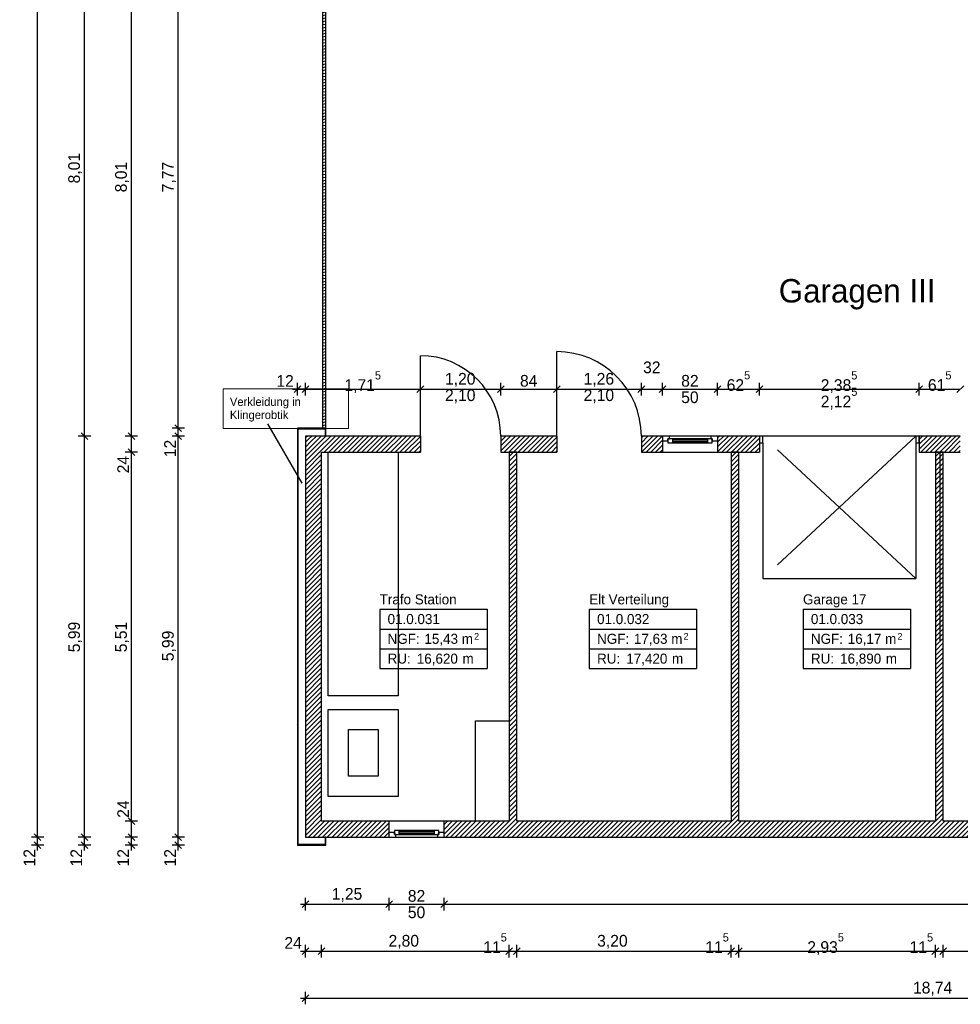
# Model space of a CAD drawing. Extents: x -73 to 359, y -4 to 85.
# Tile 1 of 149: x -73 to -59, y -4 to 11. Entities that reach past the tile are written whole.
import ezdxf

# ---------------------------------------------------------------- set-up
doc = ezdxf.new("R2010")
doc.units = 0
doc.header["$MEASUREMENT"] = 0
doc.linetypes.add('Strichlinie', pattern=[0.005644, 0.002822, -0.002822])
doc.linetypes.add('Wipeout_Contour', pattern=[1, 0, -1])
for name, color, linetype in [('0._EG_7_0', 7, 'Continuous'), ('0._EG_7_P_BM_AUSSEN', 7, 'Continuous'), ('0._EG_7_P_ZE_SYMBOL', 7, 'Continuous'), ('0._EG_7_P_ZE_TEXT', 7, 'Continuous'), ('0._EG_7_R_NT_AUSSENWAND', 7, 'Continuous'), ('0._EG_7_R_NT_HIDDEN', 7, 'Continuous'), ('0._EG_7_R_NT_INNENWAND', 7, 'Continuous'), ('0._EG_7_R_TR_AUSSENWAND', 7, 'Continuous'), ('0._EG_7_Räume', 7, 'Continuous')]:
    doc.layers.add(name, color=color, linetype=linetype)
doc.styles.add('ERSTELLTER_STIL_1', font='txt')
doc.styles.add('ERSTELLTER_STIL_3', font='txt')
pattern_1 = [(45, (0, 0), (-0.03535534, 0.03535534), [])]
pattern_2 = [(135, (0, 0), (0.07071068, 0.07071068), [])]

msp = doc.modelspace()

# ---------------------------------------------------------------- hatches: boundary and pattern name
at = {"layer": '0._EG_7_R_NT_AUSSENWAND', "linetype": 'Continuous', "ltscale": 1000}
h = msp.add_hatch(dxfattribs=at)
h.set_pattern_fill('MW_Porenbeton_0007', color=256, style=0, pattern_type=2)
h.set_pattern_definition(pattern_2)
h.paths.add_polyline_path([(-68.594, 4.995), (-69.019, 4.995), (-69.009, 4.985), (-68.604, 4.985)], flags=0)
h = msp.add_hatch(dxfattribs=at)
h.set_pattern_fill('MW_Porenbeton_0007', color=256, style=0, pattern_type=2)
h.set_pattern_definition(pattern_2)
h.paths.add_polyline_path([(-69.019, 4.995), (-69.019, -1.235), (-69.009, -1.225), (-69.009, 4.985)], flags=0)
h = msp.add_hatch(dxfattribs=at)
h.set_pattern_fill('MW_Porenbeton_0007', color=256, style=0, pattern_type=2)
h.set_pattern_definition(pattern_2)
h.paths.add_polyline_path([(-68.594, 4.875), (-68.594, 4.995), (-68.604, 4.985), (-68.604, 4.875)], flags=0)
h = msp.add_hatch(dxfattribs=at)
h.set_pattern_fill('MW_Porenbeton_0007', color=256, style=0, pattern_type=2)
h.set_pattern_definition(pattern_2)
h.paths.add_polyline_path([(-68.604, -1.115), (-68.604, -1.225), (-68.594, -1.235), (-68.594, -1.115)], flags=0)
h = msp.add_hatch(dxfattribs=at)
h.set_pattern_fill('MW_Porenbeton_0007', color=256, style=0, pattern_type=2)
h.set_pattern_definition(pattern_2)
h.paths.add_polyline_path([(-68.604, -1.225), (-69.009, -1.225), (-69.019, -1.235), (-68.594, -1.235)], flags=0)
at = {"layer": '0._EG_7_R_NT_INNENWAND', "linetype": 'Continuous', "ltscale": 1000}
h = msp.add_hatch(dxfattribs=at)
h.set_pattern_fill('Holz__Vollholz__Hirnholz_37', color=256, style=0, pattern_type=2)
h.set_pattern_definition([(10, (0, 0), (-0.007814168, 0.044316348), [])])
h.paths.add_polyline_path([(-68.644, 12.765), (-68.644, 4.995), (-68.594, 4.995), (-68.594, 12.765)], flags=0)
h = msp.add_hatch(dxfattribs=at)
h.set_pattern_fill('MW_HLZ_0007', color=256, style=0, pattern_type=2)
h.set_pattern_definition(pattern_1)
h.paths.add_polyline_path([(-65.859, 4.635), (-65.859, -0.875), (-65.744, -0.875), (-65.744, 4.635)], flags=0)
h = msp.add_hatch(dxfattribs=at)
h.set_pattern_fill('MW_HLZ_0007', color=256, style=0, pattern_type=2)
h.set_pattern_definition(pattern_1)
h.paths.add_polyline_path([(-62.544, 4.635), (-62.544, -0.875), (-62.429, -0.875), (-62.429, 4.635)], flags=0)
h = msp.add_hatch(dxfattribs=at)
h.set_pattern_fill('MW_HLZ_0007', color=256, style=0, pattern_type=2)
h.set_pattern_definition(pattern_1)
h.paths.add_polyline_path([(-59.379, -0.875), (-59.379, 4.635), (-59.494, 4.635), (-59.494, -0.875)], flags=0)
at = {"layer": '0._EG_7_R_TR_AUSSENWAND', "linetype": 'Continuous', "ltscale": 1000}
h = msp.add_hatch(dxfattribs=at)
h.set_pattern_fill('MW_HLZ_0007', color=256, style=0, pattern_type=2)
h.set_pattern_definition(pattern_1)
h.paths.add_polyline_path([(-68.899, 4.875), (-68.659, 4.635), (-67.184, 4.635), (-67.184, 4.875)], flags=0)
h = msp.add_hatch(dxfattribs=at)
h.set_pattern_fill('MW_HLZ_0007', color=256, style=0, pattern_type=2)
h.set_pattern_definition(pattern_1)
h.paths.add_polyline_path([(-68.899, 4.875), (-68.899, -1.115), (-68.659, -0.875), (-68.659, 4.635)], flags=0)
h = msp.add_hatch(dxfattribs=at)
h.set_pattern_fill('MW_HLZ_0007', color=256, style=0, pattern_type=2)
h.set_pattern_definition(pattern_1)
h.paths.add_polyline_path([(-65.984, 4.875), (-65.984, 4.635), (-65.144, 4.635), (-65.144, 4.875)], flags=0)
h = msp.add_hatch(dxfattribs=at)
h.set_pattern_fill('MW_HLZ_0007', color=256, style=0, pattern_type=2)
h.set_pattern_definition(pattern_1)
h.paths.add_polyline_path([(-63.884, 4.875), (-63.884, 4.635), (-63.566, 4.635), (-63.566, 4.805), (-63.566, 4.875)], flags=0)
h = msp.add_hatch(dxfattribs=at)
h.set_pattern_fill('MW_HLZ_0007', color=256, style=0, pattern_type=2)
h.set_pattern_definition(pattern_1)
h.paths.add_polyline_path([(-62.746, 4.805), (-62.746, 4.635), (-62.121, 4.635), (-62.121, 4.775), (-62.121, 4.875), (-62.746, 4.875)], flags=0)
h = msp.add_hatch(dxfattribs=at)
h.set_pattern_fill('MW_HLZ_0007', color=256, style=0, pattern_type=2)
h.set_pattern_definition(pattern_1)
h.paths.add_polyline_path([(-59.736, 4.775), (-59.736, 4.635), (-59.121, 4.635), (-59.121, 4.775), (-59.121, 4.875), (-59.736, 4.875)], flags=0)
h = msp.add_hatch(dxfattribs=at)
h.set_pattern_fill('MW_HLZ_0007', color=256, style=0, pattern_type=2)
h.set_pattern_definition(pattern_1)
h.paths.add_polyline_path([(-68.899, -1.115), (-67.649, -1.115), (-67.649, -1.045), (-67.649, -0.875), (-68.659, -0.875)], flags=0)
h = msp.add_hatch(dxfattribs=at)
h.set_pattern_fill('MW_HLZ_0007', color=256, style=0, pattern_type=2)
h.set_pattern_definition(pattern_1)
h.paths.add_polyline_path([(-50.159, -0.875), (-66.829, -0.875), (-66.829, -1.045), (-66.829, -1.115), (-50.159, -1.115)], flags=0)

# ---------------------------------------------------------------- linework, layer by layer
at = {"layer": '0._EG_7_0', "linetype": 'Continuous', "ltscale": 1000}
for p, q in [((-67.184, 4.875), (-67.184, 4.635)), ((-65.984, 4.875), (-65.984, 4.635)), ((-65.144, 4.875), (-65.144, 4.635)), ((-63.884, 4.875), (-63.884, 4.635)), ((-63.566, 4.875), (-63.566, 4.805)), ((-62.746, 4.875), (-62.746, 4.805)), ((-62.121, 4.875), (-62.121, 4.775)), ((-59.736, 4.875), (-59.736, 4.775)), ((-63.566, 4.805), (-63.566, 4.635)), ((-62.746, 4.805), (-62.746, 4.635)), ((-62.121, 4.775), (-62.121, 4.635)), ((-59.736, 4.775), (-59.736, 4.635)), ((-67.649, -1.045), (-67.649, -0.875)), ((-66.829, -1.045), (-66.829, -0.875)), ((-67.649, -1.115), (-67.649, -1.045)), ((-66.829, -1.115), (-66.829, -1.045))]:
    msp.add_line(p, q, dxfattribs=at)
at = {"layer": '0._EG_7_P_BM_AUSSEN', "linetype": 'Continuous', "ltscale": 1000}
for p, q in [((-72.899, -1.115), (-72.899, 38.625)), ((-72.199, 4.875), (-72.199, 12.885)), ((-71.499, 4.875), (-71.499, 12.885)), ((-70.799, 4.995), (-70.799, 12.765)), ((-68.969, 5.625), (-69.069, 5.525)), ((-69.019, 5.481), (-69.019, 5.669)), ((-68.849, 5.625), (-68.949, 5.525)), ((-68.899, 5.481), (-68.899, 5.669)), ((-67.134, 5.625), (-67.234, 5.525)), ((-67.184, 5.481), (-67.184, 5.669)), ((-65.934, 5.625), (-66.034, 5.525)), ((-65.984, 5.481), (-65.984, 5.669)), ((-65.094, 5.625), (-65.194, 5.525)), ((-65.144, 5.481), (-65.144, 5.669)), ((-63.834, 5.625), (-63.934, 5.525)), ((-63.884, 5.481), (-63.884, 5.669)), ((-63.516, 5.625), (-63.616, 5.525)), ((-63.566, 5.481), (-63.566, 5.669)), ((-62.696, 5.625), (-62.796, 5.525)), ((-62.746, 5.481), (-62.746, 5.669)), ((-62.071, 5.625), (-62.171, 5.525)), ((-62.121, 5.481), (-62.121, 5.669)), ((-59.686, 5.625), (-59.786, 5.525)), ((-59.736, 5.481), (-59.736, 5.669)), ((-59.071, 5.625), (-59.171, 5.525)), ((-69.094, 5.575), (-69.019, 5.575)), ((-69.019, 5.575), (-68.899, 5.575)), ((-68.899, 5.575), (-67.184, 5.575)), ((-67.184, 5.575), (-65.984, 5.575)), ((-65.984, 5.575), (-65.144, 5.575)), ((-65.144, 5.575), (-63.884, 5.575)), ((-63.884, 5.575), (-63.566, 5.575)), ((-63.566, 5.575), (-62.746, 5.575)), ((-62.746, 5.575), (-62.121, 5.575)), ((-62.121, 5.575), (-59.736, 5.575)), ((-59.736, 5.575), (-59.121, 5.575)), ((-70.849, 5.045), (-70.749, 4.945)), ((-72.105, 4.875), (-72.292, 4.875)), ((-72.249, 4.925), (-72.149, 4.825)), ((-72.199, -1.115), (-72.199, 4.875)), ((-71.405, 4.875), (-71.592, 4.875)), ((-71.549, 4.925), (-71.449, 4.825)), ((-71.499, 4.635), (-71.499, 4.875)), ((-70.705, 4.995), (-70.892, 4.995)), ((-70.705, 4.875), (-70.892, 4.875)), ((-70.849, 4.925), (-70.749, 4.825)), ((-70.799, 4.875), (-70.799, 4.995)), ((-70.799, -1.115), (-70.799, 4.875)), ((-71.405, 4.635), (-71.592, 4.635)), ((-71.549, 4.685), (-71.449, 4.585)), ((-71.499, -0.875), (-71.499, 4.635)), ((-71.405, -0.875), (-71.592, -0.875)), ((-71.549, -0.825), (-71.449, -0.925)), ((-71.499, -1.115), (-71.499, -0.875)), ((-72.805, -1.115), (-72.992, -1.115)), ((-72.949, -1.065), (-72.849, -1.165)), ((-72.899, -1.235), (-72.899, -1.115)), ((-72.105, -1.115), (-72.292, -1.115)), ((-72.249, -1.065), (-72.149, -1.165)), ((-72.199, -1.235), (-72.199, -1.115)), ((-71.405, -1.115), (-71.592, -1.115)), ((-71.549, -1.065), (-71.449, -1.165)), ((-71.499, -1.235), (-71.499, -1.115)), ((-70.705, -1.115), (-70.892, -1.115)), ((-70.849, -1.065), (-70.749, -1.165)), ((-70.799, -1.235), (-70.799, -1.115)), ((-72.805, -1.235), (-72.992, -1.235)), ((-72.949, -1.185), (-72.849, -1.285)), ((-72.899, -1.31), (-72.899, -1.235)), ((-72.105, -1.235), (-72.292, -1.235)), ((-72.249, -1.185), (-72.149, -1.285)), ((-72.199, -1.31), (-72.199, -1.235)), ((-71.405, -1.235), (-71.592, -1.235)), ((-71.549, -1.185), (-71.449, -1.285)), ((-71.499, -1.31), (-71.499, -1.235)), ((-70.705, -1.235), (-70.892, -1.235)), ((-70.849, -1.185), (-70.749, -1.285)), ((-70.799, -1.31), (-70.799, -1.235)), ((-68.899, -2.209), (-68.899, -2.021)), ((-67.649, -2.209), (-67.649, -2.021)), ((-66.829, -2.209), (-66.829, -2.021)), ((-68.974, -2.115), (-68.899, -2.115)), ((-68.849, -2.065), (-68.949, -2.165)), ((-68.899, -2.115), (-67.649, -2.115)), ((-67.599, -2.065), (-67.699, -2.165)), ((-67.649, -2.115), (-66.829, -2.115)), ((-66.779, -2.065), (-66.879, -2.165)), ((-66.829, -2.115), (-50.159, -2.115)), ((-68.849, -2.765), (-68.949, -2.865)), ((-68.899, -2.909), (-68.899, -2.721)), ((-68.609, -2.765), (-68.709, -2.865)), ((-68.659, -2.909), (-68.659, -2.721)), ((-65.809, -2.765), (-65.909, -2.865)), ((-65.859, -2.909), (-65.859, -2.721)), ((-65.694, -2.765), (-65.794, -2.865)), ((-65.744, -2.909), (-65.744, -2.721)), ((-62.494, -2.765), (-62.594, -2.865)), ((-62.544, -2.909), (-62.544, -2.721)), ((-62.379, -2.765), (-62.479, -2.865)), ((-62.429, -2.909), (-62.429, -2.721)), ((-59.444, -2.765), (-59.544, -2.865)), ((-59.494, -2.909), (-59.494, -2.721)), ((-59.329, -2.765), (-59.429, -2.865)), ((-59.379, -2.909), (-59.379, -2.721)), ((-68.974, -2.815), (-68.899, -2.815)), ((-68.899, -2.815), (-68.659, -2.815)), ((-68.659, -2.815), (-65.859, -2.815)), ((-65.859, -2.815), (-65.744, -2.815)), ((-65.744, -2.815), (-62.544, -2.815)), ((-62.544, -2.815), (-62.429, -2.815)), ((-62.429, -2.815), (-59.494, -2.815)), ((-59.494, -2.815), (-59.379, -2.815)), ((-59.379, -2.815), (-56.429, -2.815)), ((-68.974, -3.515), (-68.899, -3.515)), ((-68.849, -3.465), (-68.949, -3.565)), ((-68.899, -3.609), (-68.899, -3.421)), ((-68.899, -3.515), (-50.159, -3.515))]:
    msp.add_line(p, q, dxfattribs=at)
at = {"layer": '0._EG_7_P_ZE_SYMBOL', "linetype": 'Continuous', "ltscale": 1000}
msp.add_line((-68.949, 4.173), (-69.459, 5.057), dxfattribs=at)
at = {"layer": '0._EG_7_P_ZE_TEXT', "color": 255, "linetype": 'Continuous', "lineweight": 18, "ltscale": 1000}
for p, q in [((-68.257, 5.579), (-70.128, 5.579)), ((-70.128, 5.579), (-70.128, 4.986)), ((-68.257, 4.986), (-68.257, 5.579)), ((-70.128, 4.986), (-68.257, 4.986))]:
    msp.add_line(p, q, dxfattribs=at)
at = {"layer": '0._EG_7_R_NT_AUSSENWAND', "linetype": 'Continuous', "ltscale": 1000}
for p, q in [((-68.594, 4.995), (-69.019, 4.995)), ((-69.019, 4.995), (-69.019, -1.235)), ((-69.009, 4.985), (-68.604, 4.985)), ((-69.009, -1.225), (-69.009, 4.985)), ((-68.604, 4.985), (-68.604, 4.875)), ((-68.604, 4.875), (-68.594, 4.875)), ((-68.594, 4.875), (-68.594, 4.995)), ((-68.604, -1.115), (-68.604, -1.225)), ((-68.594, -1.115), (-68.604, -1.115)), ((-68.594, -1.235), (-68.594, -1.115)), ((-69.019, -1.235), (-68.594, -1.235)), ((-68.604, -1.225), (-69.009, -1.225))]:
    msp.add_line(p, q, dxfattribs=at)
at = {"layer": '0._EG_7_R_NT_HIDDEN', "linetype": 'Strichlinie', "ltscale": 1000}
msp.add_line((-59.429, 4.635), (-59.429, -0.875), dxfattribs=at)
at = {"layer": '0._EG_7_R_NT_INNENWAND', "linetype": 'Continuous', "ltscale": 1000}
for p, q in [((-68.644, 12.765), (-68.644, 4.995)), ((-68.594, 4.995), (-68.594, 12.765)), ((-68.644, 4.995), (-68.594, 4.995)), ((-68.559, 4.635), (-67.515, 4.635)), ((-68.559, 0.995), (-68.559, 4.635)), ((-67.515, 4.635), (-67.515, 0.995)), ((-65.859, 4.635), (-65.859, -0.875)), ((-65.744, 4.635), (-65.859, 4.635)), ((-65.744, -0.875), (-65.744, 4.635)), ((-62.544, 4.635), (-62.544, -0.875)), ((-62.429, 4.635), (-62.544, 4.635)), ((-62.429, -0.875), (-62.429, 4.635)), ((-59.379, 4.635), (-59.494, 4.635)), ((-59.494, 4.635), (-59.494, -0.875)), ((-59.379, -0.875), (-59.379, 4.635)), ((-67.515, 0.995), (-68.559, 0.995)), ((-68.559, 0.795), (-67.515, 0.795)), ((-68.559, -0.505), (-68.559, 0.795)), ((-67.515, 0.795), (-67.515, -0.505)), ((-66.359, -0.875), (-66.359, 0.625)), ((-66.359, 0.625), (-65.859, 0.625)), ((-65.859, 0.625), (-65.859, -0.875)), ((-68.259, 0.495), (-67.815, 0.495)), ((-68.259, -0.205), (-68.259, 0.495)), ((-67.815, 0.495), (-67.815, -0.205)), ((-67.815, -0.205), (-68.259, -0.205)), ((-67.515, -0.505), (-68.559, -0.505)), ((-65.859, -0.875), (-66.359, -0.875))]:
    msp.add_line(p, q, dxfattribs=at)
at = {"layer": '0._EG_7_R_TR_AUSSENWAND', "linetype": 'Continuous', "ltscale": 1000}
for p, q in [((-67.184, 4.875), (-67.184, 6.075)), ((-65.144, 4.875), (-65.144, 6.135)), ((-67.184, 4.875), (-68.899, 4.875)), ((-68.899, 4.875), (-68.899, -1.115)), ((-65.144, 4.875), (-65.984, 4.875)), ((-63.566, 4.875), (-63.884, 4.875)), ((-63.566, 4.875), (-62.746, 4.875)), ((-62.121, 4.875), (-62.746, 4.875)), ((-59.121, 4.875), (-59.736, 4.875)), ((-68.659, 4.635), (-67.184, 4.635)), ((-68.659, -0.875), (-68.659, 4.635)), ((-65.984, 4.635), (-65.144, 4.635)), ((-63.884, 4.635), (-63.566, 4.635)), ((-63.566, 4.635), (-62.746, 4.635)), ((-62.746, 4.635), (-62.121, 4.635)), ((-59.736, 4.635), (-59.121, 4.635)), ((-67.649, -0.875), (-68.659, -0.875)), ((-66.829, -0.875), (-67.649, -0.875)), ((-65.859, -0.875), (-66.829, -0.875)), ((-62.544, -0.875), (-65.744, -0.875)), ((-59.494, -0.875), (-62.429, -0.875)), ((-56.429, -0.875), (-59.379, -0.875)), ((-68.899, -1.115), (-67.649, -1.115)), ((-66.829, -1.115), (-67.649, -1.115)), ((-66.829, -1.115), (-50.159, -1.115))]:
    msp.add_line(p, q, dxfattribs=at)
at = {"layer": '0._EG_7_R_TR_AUSSENWAND', "linetype": 'Strichlinie', "ltscale": 1000}
msp.add_line((-62.071, 2.75), (-59.786, 2.75), dxfattribs=at)
at = {"layer": '0._EG_7_R_TR_AUSSENWAND', "linetype": 'Continuous', "ltscale": 1000}
for centre, radius in [((-67.184, 4.875), 1.2), ((-65.144, 4.875), 1.26)]:
    msp.add_arc(centre, radius, 0, 90, dxfattribs=at)
at = {"layer": '0._EG_7_Räume', "linetype": 'Continuous', "ltscale": 1000}
for p, q in [((-67.791, 2.289), (-67.791, 1.405)), ((-67.791, 2.289), (-66.188, 2.289)), ((-66.188, 2.289), (-66.188, 1.405)), ((-64.663, 2.289), (-64.663, 1.405)), ((-64.663, 2.289), (-63.059, 2.289)), ((-63.059, 2.289), (-63.059, 1.405)), ((-61.47, 2.289), (-61.47, 1.405)), ((-61.47, 2.289), (-59.866, 2.289)), ((-59.866, 2.289), (-59.866, 1.405)), ((-67.791, 1.994), (-66.188, 1.994)), ((-64.663, 1.994), (-63.059, 1.994)), ((-61.47, 1.994), (-59.866, 1.994)), ((-67.791, 1.7), (-66.188, 1.7)), ((-64.663, 1.7), (-63.059, 1.7)), ((-61.47, 1.7), (-59.866, 1.7)), ((-67.791, 1.405), (-66.188, 1.405)), ((-64.663, 1.405), (-63.059, 1.405)), ((-61.47, 1.405), (-59.866, 1.405))]:
    msp.add_line(p, q, dxfattribs=at)

# ---------------------------------------------------------------- texts
at = {"layer": '0._EG_7_P_BM_AUSSEN', "linetype": 'Continuous', "char_height": 0.175, "attachment_point": 7, "rotation": 90, "style": 'ERSTELLTER_STIL_1'}
for s, insert in [('{8,01}', (-72.234, 8.647)), ('{7,77}', (-70.834, 8.514)), ('{8,01}', (-71.534, 8.514)), ('{12}', (-70.834, 4.559)), ('{24}', (-71.534, 4.319)), ('{5,99}', (-72.234, 1.647)), ('{5,51}', (-71.534, 1.647)), ('{5,99}', (-70.834, 1.514)), ('{24}', (-71.534, -0.825)), ('{12}', (-72.934, -1.551)), ('{12}', (-72.234, -1.551)), ('{12}', (-71.534, -1.551)), ('{12}', (-70.834, -1.551))]:
    msp.add_mtext(s, dxfattribs=dict(at, insert=insert))
at = {"layer": '0._EG_7_P_BM_AUSSEN', "linetype": 'Continuous', "char_height": 0.175, "attachment_point": 7, "style": 'ERSTELLTER_STIL_1'}
for s, insert in [('{32}', (-63.858, 5.811)), ('{12}', (-69.334, 5.61)), ('{1,71\\A1{\\H0.7x;\\S5^  ;}}', (-68.318, 5.516)), ('{1,20}', (-66.816, 5.61)), ('{84}', (-65.696, 5.61)), ('{1,26}', (-64.746, 5.61)), ('{82}', (-63.289, 5.61)), ('{62\\A1{\\H0.7x;\\S5^  ;}}', (-62.61, 5.547)), ('{2,38\\A1{\\H0.7x;\\S5^  ;}}', (-61.205, 5.516)), ('{61\\A1{\\H0.7x;\\S5^  ;}}', (-59.605, 5.547)), ('{2,10}', (-66.816, 5.365)), ('{2,10}', (-64.746, 5.365)), ('{50}', (-63.289, 5.365)), ('{2,12\\A1{\\H0.7x;\\S5^  ;}}', (-61.205, 5.271)), ('{1,25}', (-68.506, -2.08)), ('{82}', (-67.371, -2.08)), ('{50}', (-67.371, -2.325)), ('{24}', (-69.214, -2.78)), ('{2,80}', (-67.659, -2.78)), ('{11\\A1{\\H0.7x;\\S5^  ;}}', (-66.244, -2.842)), ('{3,20}', (-64.544, -2.78)), ('{11\\A1{\\H0.7x;\\S5^  ;}}', (-62.929, -2.842)), ('{2,93\\A1{\\H0.7x;\\S5^  ;}}', (-61.406, -2.874)), ('{11\\A1{\\H0.7x;\\S5^  ;}}', (-59.879, -2.842)), ('{18,74}', (-59.828, -3.48))]:
    msp.add_mtext(s, dxfattribs=dict(at, insert=insert))
at = {"layer": '0._EG_7_P_ZE_TEXT', "linetype": 'Continuous', "insert": (-61.832, 7.219), "char_height": 0.35, "attachment_point": 1, "style": 'ERSTELLTER_STIL_3'}
msp.add_mtext('{Garagen III}', dxfattribs=at)
at = {"layer": '0._EG_7_P_ZE_TEXT', "linetype": 'Continuous', "insert": (-70.028, 5.45), "char_height": 0.125, "width": 1.67068, "attachment_point": 1, "line_spacing_factor": 0.940037, "style": 'ERSTELLTER_STIL_1'}
msp.add_mtext('{Verkleidung in Klingerobtik}', dxfattribs=at)
at = {"layer": '0._EG_7_Räume', "linetype": 'Continuous'}
for s, insert, char_height, attachment_point, style in [('{Trafo Station}', (-67.791, 2.512), 0.15, 1, 'ERSTELLTER_STIL_3'), ('{Elt Verteilung}', (-64.663, 2.512), 0.15, 1, 'ERSTELLTER_STIL_3'), ('{Garage 17}', (-61.47, 2.512), 0.15, 1, 'ERSTELLTER_STIL_3'), ('{01.0.031 }', (-67.673, 2.218), 0.15, 1, 'ERSTELLTER_STIL_1'), ('{01.0.032 }', (-64.545, 2.218), 0.15, 1, 'ERSTELLTER_STIL_1'), ('{01.0.033 }', (-61.352, 2.218), 0.15, 1, 'ERSTELLTER_STIL_1'), ('{NGF: }', (-67.673, 1.923), 0.15, 1, 'ERSTELLTER_STIL_1'), ('{15,43 m}', (-67.123, 1.923), 0.15, 1, 'ERSTELLTER_STIL_1'), ('{2}', (-66.381, 1.935), 0.1, 1, 'ERSTELLTER_STIL_1'), ('{NGF: }', (-64.545, 1.923), 0.15, 1, 'ERSTELLTER_STIL_1'), ('{17,63 m}', (-63.995, 1.923), 0.15, 1, 'ERSTELLTER_STIL_1'), ('{2}', (-63.253, 1.935), 0.1, 1, 'ERSTELLTER_STIL_1'), ('{NGF: }', (-61.352, 1.923), 0.15, 1, 'ERSTELLTER_STIL_1'), ('{16,17 m}', (-60.802, 1.923), 0.15, 1, 'ERSTELLTER_STIL_1'), ('{2}', (-60.06, 1.935), 0.1, 1, 'ERSTELLTER_STIL_1'), ('{RU: }', (-67.673, 1.628), 0.15, 1, 'ERSTELLTER_STIL_1'), ('{16,620}', (-67.237, 1.449), 0.15, 7, 'ERSTELLTER_STIL_1'), ('{RU: }', (-64.545, 1.628), 0.15, 1, 'ERSTELLTER_STIL_1'), ('{17,420}', (-64.109, 1.449), 0.15, 7, 'ERSTELLTER_STIL_1'), ('{RU: }', (-61.352, 1.628), 0.15, 1, 'ERSTELLTER_STIL_1'), ('{16,890}', (-60.916, 1.449), 0.15, 7, 'ERSTELLTER_STIL_1'), ('{ m}', (-66.61, 1.628), 0.15, 1, 'ERSTELLTER_STIL_1'), ('{ m}', (-63.482, 1.628), 0.15, 1, 'ERSTELLTER_STIL_1'), ('{ m}', (-60.289, 1.628), 0.15, 1, 'ERSTELLTER_STIL_1')]:
    msp.add_mtext(s, dxfattribs=dict(at, insert=insert, char_height=char_height, attachment_point=attachment_point, style=style))

# ---------------------------------------------------------------- next in the draw order: wipeouts: each hides what was drawn before it
at = {"color": 254, "linetype": 'Wipeout_Contour', "lineweight": 0, "ltscale": 253.378803}
msp.add_wipeout([(-63.466, 4.875), (-63.466, 4.835), (-62.846, 4.835), (-62.846, 4.875)], dxfattribs=at).dxf.layer = '0._EG_7_R_TR_AUSSENWAND'
at = {"color": 254, "linetype": 'Wipeout_Contour', "lineweight": 0, "ltscale": 249.141736}
msp.add_wipeout([(-62.121, 4.775), (-62.071, 4.775), (-62.071, 4.875), (-62.121, 4.875)], dxfattribs=at).dxf.layer = '0._EG_7_R_TR_AUSSENWAND'
at = {"color": 254, "linetype": 'Wipeout_Contour', "lineweight": 0, "ltscale": 239.831225}
msp.add_wipeout([(-59.736, 4.875), (-59.786, 4.875), (-59.786, 4.775), (-59.736, 4.775)], dxfattribs=at).dxf.layer = '0._EG_7_R_TR_AUSSENWAND'
at = {"color": 254, "linetype": 'Wipeout_Contour', "lineweight": 0, "ltscale": 268.997696}
msp.add_wipeout([(-66.929, -1.115), (-66.929, -1.075), (-67.549, -1.075), (-67.549, -1.115)], dxfattribs=at).dxf.layer = '0._EG_7_R_TR_AUSSENWAND'

# ---------------------------------------------------------------- next in the draw order: linework, layer by layer
at = {"layer": '0._EG_7_R_TR_AUSSENWAND', "linetype": 'Continuous', "ltscale": 1000}
for p, q in [((-62.071, 4.875), (-62.121, 4.875)), ((-62.121, 4.875), (-62.121, 4.775)), ((-62.121, 4.875), (-62.121, 4.775)), ((-62.071, 4.775), (-62.071, 4.875)), ((-59.786, 4.875), (-62.071, 4.875)), ((-59.736, 4.875), (-59.786, 4.875)), ((-59.786, 4.875), (-59.786, 4.775)), ((-59.736, 4.775), (-59.736, 4.875)), ((-59.736, 4.875), (-59.736, 4.775)), ((-62.121, 4.775), (-62.071, 4.775)), ((-59.786, 4.775), (-59.736, 4.775))]:
    msp.add_line(p, q, dxfattribs=at)
at = {"layer": '0._EG_7_R_TR_AUSSENWAND', "linetype": 'Strichlinie', "ltscale": 1000}
for p, q in [((-59.786, 4.875), (-62.071, 2.75)), ((-59.786, 2.75), (-62.071, 4.875)), ((-62.071, 4.775), (-62.071, 2.75)), ((-59.786, 4.775), (-59.786, 2.75))]:
    msp.add_line(p, q, dxfattribs=at)

# ---------------------------------------------------------------- next in the draw order: wipeouts: each hides what was drawn before it
at = {"color": 254, "linetype": 'Wipeout_Contour', "lineweight": 0, "ltscale": 382.737175}
msp.add_wipeout([(-63.566, 4.805), (-63.486, 4.805), (-63.486, 4.835), (-63.466, 4.835), (-63.466, 4.875), (-63.566, 4.875)], dxfattribs=at).dxf.layer = '0._EG_7_R_TR_AUSSENWAND'
at = {"color": 254, "linetype": 'Wipeout_Contour', "lineweight": 0, "ltscale": 377.353021}
msp.add_wipeout([(-62.746, 4.875), (-62.846, 4.875), (-62.846, 4.835), (-62.826, 4.835), (-62.826, 4.805), (-62.746, 4.805)], dxfattribs=at).dxf.layer = '0._EG_7_R_TR_AUSSENWAND'
at = {"color": 254, "linetype": 'Wipeout_Contour', "lineweight": 0, "ltscale": 406.189097}
msp.add_wipeout([(-67.649, -1.115), (-67.549, -1.115), (-67.549, -1.075), (-67.569, -1.075), (-67.569, -1.045), (-67.649, -1.045)], dxfattribs=at).dxf.layer = '0._EG_7_R_TR_AUSSENWAND'
at = {"color": 254, "linetype": 'Wipeout_Contour', "lineweight": 0, "ltscale": 400.789863}
msp.add_wipeout([(-66.829, -1.045), (-66.909, -1.045), (-66.909, -1.075), (-66.929, -1.075), (-66.929, -1.115), (-66.829, -1.115)], dxfattribs=at).dxf.layer = '0._EG_7_R_TR_AUSSENWAND'

# ---------------------------------------------------------------- next in the draw order: linework, layer by layer
at = {"layer": '0._EG_7_R_TR_AUSSENWAND', "linetype": 'Continuous', "ltscale": 1000}
for p, q in [((-63.566, 4.875), (-63.566, 4.805)), ((-62.746, 4.875), (-62.746, 4.805)), ((-67.649, -1.115), (-67.649, -1.045)), ((-66.829, -1.115), (-66.829, -1.045))]:
    msp.add_line(p, q, dxfattribs=at)

# ---------------------------------------------------------------- next in the draw order: wipeouts: each hides what was drawn before it
at = {"color": 254, "linetype": 'Wipeout_Contour', "lineweight": 0, "ltscale": 253.36947}
msp.add_wipeout([(-63.416, 4.835), (-63.416, 4.815), (-62.896, 4.815), (-62.896, 4.835)], dxfattribs=at).dxf.layer = '0._EG_7_R_TR_AUSSENWAND'
at = {"color": 254, "linetype": 'Wipeout_Contour', "lineweight": 0, "ltscale": 268.995793}
msp.add_wipeout([(-66.979, -1.075), (-66.979, -1.055), (-67.499, -1.055), (-67.499, -1.075)], dxfattribs=at).dxf.layer = '0._EG_7_R_TR_AUSSENWAND'

# ---------------------------------------------------------------- next in the draw order: wipeouts: each hides what was drawn before it
at = {"color": 254, "linetype": 'Wipeout_Contour', "lineweight": 0, "ltscale": 253.357327}
msp.add_wipeout([(-63.416, 4.795), (-63.416, 4.775), (-62.896, 4.775), (-62.896, 4.795)], dxfattribs=at).dxf.layer = '0._EG_7_R_TR_AUSSENWAND'
at = {"color": 254, "linetype": 'Wipeout_Contour', "lineweight": 0, "ltscale": 268.993311}
msp.add_wipeout([(-66.979, -1.035), (-66.979, -1.015), (-67.499, -1.015), (-67.499, -1.035)], dxfattribs=at).dxf.layer = '0._EG_7_R_TR_AUSSENWAND'

# ---------------------------------------------------------------- next in the draw order: wipeouts: each hides what was drawn before it
at = {"color": 254, "linetype": 'Wipeout_Contour', "lineweight": 0, "ltscale": 254.539487}
msp.add_wipeout([(-63.486, 4.835), (-63.486, 4.775), (-63.416, 4.775), (-63.416, 4.835)], dxfattribs=at).dxf.layer = '0._EG_7_R_TR_AUSSENWAND'
at = {"color": 254, "linetype": 'Wipeout_Contour', "lineweight": 0, "ltscale": 252.186364}
msp.add_wipeout([(-62.896, 4.835), (-62.896, 4.775), (-62.826, 4.775), (-62.826, 4.835)], dxfattribs=at).dxf.layer = '0._EG_7_R_TR_AUSSENWAND'
at = {"color": 254, "linetype": 'Wipeout_Contour', "lineweight": 0, "ltscale": 270.174484}
msp.add_wipeout([(-67.499, -1.075), (-67.499, -1.015), (-67.569, -1.015), (-67.569, -1.075)], dxfattribs=at).dxf.layer = '0._EG_7_R_TR_AUSSENWAND'
at = {"color": 254, "linetype": 'Wipeout_Contour', "lineweight": 0, "ltscale": 267.814834}
msp.add_wipeout([(-66.909, -1.075), (-66.909, -1.015), (-66.979, -1.015), (-66.979, -1.075)], dxfattribs=at).dxf.layer = '0._EG_7_R_TR_AUSSENWAND'

# ---------------------------------------------------------------- next in the draw order: wipeouts: each hides what was drawn before it
at = {"color": 254, "linetype": 'Wipeout_Contour', "lineweight": 0, "ltscale": 253.363386}
msp.add_wipeout([(-63.416, 4.795), (-62.896, 4.795), (-62.896, 4.815), (-63.416, 4.815)], dxfattribs=at).dxf.layer = '0._EG_7_R_TR_AUSSENWAND'
at = {"color": 254, "linetype": 'Wipeout_Contour', "lineweight": 0, "ltscale": 268.99454}
msp.add_wipeout([(-66.979, -1.035), (-67.499, -1.035), (-67.499, -1.055), (-66.979, -1.055)], dxfattribs=at).dxf.layer = '0._EG_7_R_TR_AUSSENWAND'

# ---------------------------------------------------------------- next in the draw order: linework, layer by layer
at = {"layer": '0._EG_7_R_TR_AUSSENWAND', "linetype": 'Continuous', "ltscale": 1000}
for p, q in [((-63.466, 4.875), (-63.566, 4.875)), ((-62.846, 4.875), (-63.466, 4.875)), ((-63.466, 4.835), (-63.466, 4.875)), ((-62.746, 4.875), (-62.846, 4.875)), ((-62.846, 4.875), (-62.846, 4.835)), ((-63.566, 4.805), (-63.486, 4.805)), ((-63.486, 4.805), (-63.486, 4.835)), ((-63.486, 4.835), (-63.466, 4.835)), ((-63.486, 4.835), (-63.486, 4.775)), ((-63.416, 4.835), (-63.486, 4.835)), ((-63.486, 4.775), (-63.416, 4.775)), ((-62.896, 4.835), (-63.416, 4.835)), ((-63.416, 4.775), (-63.416, 4.835)), ((-62.896, 4.815), (-63.416, 4.815)), ((-63.416, 4.795), (-62.896, 4.795)), ((-63.416, 4.775), (-62.896, 4.775)), ((-62.896, 4.835), (-62.896, 4.775)), ((-62.826, 4.835), (-62.896, 4.835)), ((-62.896, 4.775), (-62.826, 4.775)), ((-62.846, 4.835), (-62.826, 4.835)), ((-62.826, 4.835), (-62.826, 4.805)), ((-62.826, 4.775), (-62.826, 4.835)), ((-62.826, 4.805), (-62.746, 4.805)), ((-67.499, -1.015), (-67.569, -1.015)), ((-67.569, -1.015), (-67.569, -1.075)), ((-66.979, -1.015), (-67.499, -1.015)), ((-67.499, -1.075), (-67.499, -1.015)), ((-66.909, -1.015), (-66.979, -1.015)), ((-66.979, -1.015), (-66.979, -1.075)), ((-66.909, -1.075), (-66.909, -1.015)), ((-67.569, -1.045), (-67.649, -1.045)), ((-67.649, -1.115), (-67.549, -1.115)), ((-67.569, -1.075), (-67.569, -1.045)), ((-67.549, -1.075), (-67.569, -1.075)), ((-67.569, -1.075), (-67.499, -1.075)), ((-67.549, -1.115), (-67.549, -1.075)), ((-67.549, -1.115), (-66.929, -1.115)), ((-66.979, -1.035), (-67.499, -1.035)), ((-67.499, -1.055), (-66.979, -1.055)), ((-67.499, -1.075), (-66.979, -1.075)), ((-66.979, -1.075), (-66.909, -1.075)), ((-66.909, -1.075), (-66.929, -1.075)), ((-66.929, -1.075), (-66.929, -1.115)), ((-66.929, -1.115), (-66.829, -1.115)), ((-66.829, -1.045), (-66.909, -1.045)), ((-66.909, -1.045), (-66.909, -1.075))]:
    msp.add_line(p, q, dxfattribs=at)

doc.saveas('drawing.dxf')
